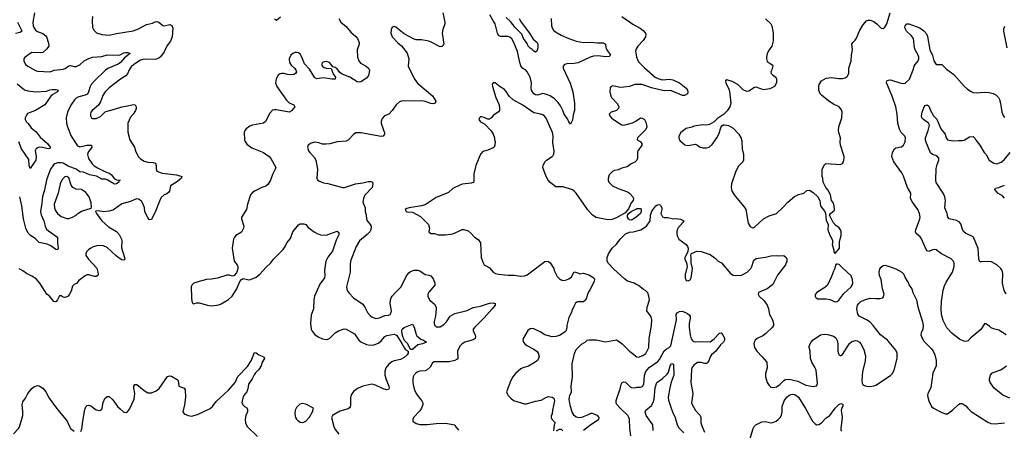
# Model space of a CAD drawing. Header units: inches. Extents: x 2134017 to 2292458, y 756222 to 916513.
# Tile 251 of 256: x 2223297 to 2234010, y 853650 to 858116. Entities that reach past the tile are written whole.
import ezdxf

# ---------------------------------------------------------------- set-up
doc = ezdxf.new("R2010")
doc.units = ezdxf.units.IN
doc.header["$MEASUREMENT"] = 0
doc.layers.add('C2825', color=7, linetype='Continuous')
doc.layers.add('C2835', color=7, linetype='Continuous')

msp = doc.modelspace()

# ---------------------------------------------------------------- linework, layer by layer
at = {"layer": 'C2825', "color": 5}
for points, elevation in [([(2223457, 858190), (2223441, 858090), (2223444, 858050), (2223451, 858030), (2223470, 858001), (2223490, 857987), (2223550, 857967), (2223581, 857941), (2223588, 857930), (2223610, 857861), (2223613, 857830), (2223590, 857796), (2223550, 857760), (2223524, 857756), (2223430, 857759), (2223410, 857750), (2223354, 857706), (2223341, 857690), (2223342, 857670), (2223362, 857630), (2223386, 857610), (2223470, 857564), (2223490, 857558), (2223630, 857551), (2223673, 857567), (2223770, 857577), (2223793, 857587), (2223830, 857613), (2223850, 857617), (2223890, 857606), (2223910, 857608), (2223950, 857627), (2223998, 857670), (2224050, 857695), (2224090, 857707), (2224190, 857715), (2224250, 857734), (2224371, 857729), (2224390, 857734), (2224430, 857756), (2224450, 857760), (2224470, 857761), (2224498, 857750), (2224438, 857702), (2224394, 857650), (2224370, 857632), (2224256, 857584), (2224230, 857568), (2224110, 857450), (2224076, 857410), (2224064, 857390), (2224047, 857330), (2224034, 857306), (2224010, 857295), (2223941, 857279), (2223915, 857265), (2223895, 857245), (2223853, 857187), (2223816, 857110), (2223803, 857050), (2223806, 856990), (2223816, 856950), (2223858, 856850), (2223926, 856746), (2223950, 856732), (2224029, 856751), (2224078, 856750), (2224083, 856730), (2224043, 856677), (2224035, 856650), (2224045, 856605), (2224084, 856550), (2224107, 856527), (2224145, 856505), (2224230, 856462), (2224270, 856448), (2224291, 856431), (2224330, 856384), (2224350, 856373), (2224391, 856370), (2224376, 856364), (2224375, 856350), (2224350, 856330), (2224330, 856329), (2224250, 856376), (2224230, 856381), (2224190, 856382), (2224133, 856413), (2224056, 856430), (2223990, 856459), (2223950, 856461), (2223910, 856490), (2223824, 856524), (2223770, 856555), (2223750, 856561), (2223710, 856561), (2223680, 856550), (2223664, 856536), (2223634, 856490), (2223594, 856386), (2223564, 856250), (2223546, 856194), (2223539, 856121), (2223524, 856030), (2223530, 855995), (2223561, 855930), (2223575, 855870), (2223590, 855839), (2223610, 855819), (2223710, 855750), (2223707, 855690), (2223714, 855630), (2223710, 855614), (2223690, 855616), (2223635, 855655), (2223595, 855675), (2223510, 855692), (2223470, 855731), (2223410, 855773), (2223390, 855796), (2223363, 855850), (2223338, 855950), (2223321, 856090), (2223297, 856190)], 260), ([(2227899, 858190), (2227924, 858090), (2227923, 858070), (2227901, 858010), (2227894, 857970), (2227913, 857850), (2227906, 857834), (2227890, 857823), (2227870, 857821), (2227773, 857873), (2227750, 857881), (2227670, 857899), (2227610, 857899), (2227590, 857906), (2227481, 857961), (2227390, 858035), (2227370, 858042), (2227350, 858035), (2227338, 858010), (2227336, 857970), (2227351, 857930), (2227410, 857864), (2227452, 857832), (2227513, 857753), (2227530, 857690), (2227525, 857610), (2227592, 857470), (2227630, 857424), (2227788, 857288), (2227826, 857230), (2227818, 857210), (2227798, 857202), (2227770, 857204), (2227710, 857225), (2227670, 857232), (2227550, 857230), (2227470, 857233), (2227450, 857231), (2227430, 857223), (2227393, 857190), (2227351, 857130), (2227315, 857090), (2227266, 857070), (2227239, 857041), (2227231, 857010), (2227231, 856990), (2227255, 856915), (2227267, 856890), (2227266, 856870), (2227251, 856849), (2227230, 856846), (2227010, 856885), (2226954, 856886), (2226930, 856869), (2226876, 856810), (2226850, 856796), (2226752, 856788), (2226670, 856767), (2226630, 856761), (2226590, 856763), (2226550, 856778), (2226510, 856783), (2226470, 856773), (2226436, 856750), (2226427, 856730), (2226441, 856690), (2226454, 856670), (2226502, 856622), (2226518, 856590), (2226536, 856490), (2226530, 856394), (2226536, 856376), (2226550, 856363), (2226603, 856343), (2226650, 856334), (2226810, 856290), (2226830, 856292), (2226950, 856330), (2227030, 856342), (2227090, 856357), (2227118, 856358), (2227136, 856350), (2227141, 856330), (2227133, 856290), (2227053, 856207), (2227036, 856170), (2227030, 856130), (2227057, 856070), (2227057, 856030), (2227068, 855990), (2227070, 855950), (2227078, 855930), (2227112, 855890), (2227120, 855870), (2227117, 855830), (2227106, 855810), (2227079, 855781), (2226994, 855710), (2226957, 855650), (2226897, 855490), (2226893, 855450), (2226893, 855370), (2226854, 855210), (2226860, 855170), (2226880, 855140), (2226928, 855090), (2227030, 855022), (2227051, 854991), (2227080, 854930), (2227110, 854900), (2227130, 854884), (2227170, 854866), (2227210, 854875), (2227270, 854900), (2227310, 854903), (2227329, 854911), (2227339, 854930), (2227341, 854950), (2227327, 855030), (2227330, 855070), (2227338, 855090), (2227350, 855110), (2227385, 855150), (2227446, 855210), (2227507, 855330), (2227530, 855362), (2227550, 855379), (2227590, 855391), (2227630, 855391), (2227650, 855384), (2227710, 855345), (2227750, 855339), (2227770, 855331), (2227790, 855310), (2227801, 855290), (2227815, 855250), (2227814, 855230), (2227749, 855151), (2227739, 855130), (2227738, 855110), (2227757, 855070), (2227810, 855021), (2227828, 854990), (2227830, 854970), (2227822, 854890), (2227807, 854833), (2227807, 854813), (2227815, 854790), (2227830, 854776), (2227850, 854774), (2227870, 854777), (2227910, 854801), (2227940, 854830), (2227982, 854890), (2228030, 854921), (2228166, 854954), (2228230, 854987), (2228310, 854999), (2228410, 855034), (2228450, 855037), (2228470, 855030), (2228469, 855010), (2228437, 854970), (2228350, 854873), (2228244, 854770), (2228232, 854750), (2228232, 854730), (2228252, 854690), (2228257, 854670), (2228253, 854647), (2228230, 854634), (2228140, 854610), (2228110, 854591), (2228089, 854570), (2228070, 854538), (2228060, 854510), (2228064, 854436), (2228057, 854423), (2228032, 854408), (2227970, 854393), (2227806, 854394), (2227790, 854384), (2227762, 854338), (2227730, 854307), (2227710, 854297), (2227650, 854293), (2227630, 854287), (2227610, 854275), (2227590, 854252), (2227578, 854230), (2227573, 854207), (2227573, 854170), (2227580, 854130), (2227593, 854090), (2227612, 854050), (2227635, 854015), (2227674, 853970), (2227682, 853950), (2227682, 853930), (2227668, 853890), (2227650, 853863), (2227583, 853790), (2227575, 853770), (2227576, 853750), (2227610, 853723), (2227650, 853714), (2227730, 853713), (2227830, 853725), (2227930, 853727), (2228030, 853711), (2228039, 853690), (2228073, 853650)], 340), ([(2223272, 858090), (2223314, 858010), (2223320, 857990), (2223303, 857977), (2223250, 857968)], 240), ([(2224091, 858150), (2224087, 858107), (2224091, 858031), (2224103, 858003), (2224134, 857974), (2224190, 857954), (2224270, 857947), (2224350, 857966), (2224530, 857995), (2224590, 858017), (2224676, 858064), (2224741, 858079), (2224770, 858093), (2224790, 858097), (2224810, 858091), (2224854, 858054), (2224870, 858050), (2224930, 858063), (2224953, 858053), (2224964, 858024), (2224957, 857930), (2224938, 857882), (2224903, 857837), (2224870, 857765), (2224830, 857712), (2224810, 857698), (2224770, 857685), (2224650, 857687), (2224610, 857677), (2224539, 857630), (2224510, 857602), (2224487, 857570), (2224471, 857529), (2224453, 857507), (2224394, 857470), (2224270, 857375), (2224228, 857330), (2224200, 857290), (2224176, 857224), (2224154, 857186), (2224084, 857130), (2224070, 857110), (2224066, 857090), (2224068, 857070), (2224079, 857050), (2224090, 857043), (2224130, 857042), (2224178, 857062), (2224227, 857113), (2224250, 857123), (2224330, 857142), (2224410, 857170), (2224470, 857178), (2224530, 857195), (2224552, 857192), (2224565, 857170), (2224564, 857150), (2224556, 857130), (2224532, 857090), (2224503, 857057), (2224475, 856990), (2224473, 856893), (2224494, 856810), (2224547, 856730), (2224558, 856690), (2224585, 856630), (2224610, 856602), (2224650, 856579), (2224690, 856567), (2224750, 856564), (2224774, 856554), (2224782, 856530), (2224781, 856490), (2224789, 856469), (2224848, 856448), (2225003, 856430), (2225061, 856410), (2225055, 856390), (2225002, 856350), (2224939, 856310), (2224927, 856253), (2224919, 856241), (2224898, 856222), (2224868, 856210), (2224838, 856182), (2224818, 856142), (2224780, 856040), (2224730, 855944), (2224710, 855939), (2224690, 855961), (2224658, 856030), (2224656, 856070), (2224641, 856110), (2224621, 856141), (2224590, 856165), (2224570, 856167), (2224550, 856162), (2224502, 856138), (2224410, 856113), (2224330, 856055), (2224310, 856044), (2224272, 856032), (2224210, 856025), (2224150, 856036), (2224126, 856034), (2224122, 856030), (2224131, 856010), (2224191, 855930), (2224263, 855863), (2224352, 855811), (2224381, 855781), (2224404, 855730), (2224408, 855710), (2224405, 855635), (2224439, 855530), (2224441, 855510), (2224430, 855499), (2224410, 855505), (2224370, 855530), (2224342, 855550), (2224250, 855638), (2224210, 855658), (2224150, 855662), (2224096, 855644), (2224071, 855630), (2224047, 855613), (2224025, 855590), (2224016, 855570), (2224016, 855550), (2224045, 855510), (2224135, 855415), (2224149, 855370), (2224150, 855350), (2224146, 855334), (2224130, 855322), (2224110, 855322), (2224050, 855342), (2224030, 855341), (2224011, 855330), (2223941, 855279), (2223914, 855246), (2223890, 855235), (2223870, 855217), (2223856, 855164), (2223840, 855130), (2223824, 855110), (2223810, 855101), (2223790, 855096), (2223770, 855099), (2223750, 855113), (2223730, 855113), (2223710, 855070), (2223690, 855047), (2223670, 855050), (2223624, 855104), (2223594, 855130), (2223516, 855250), (2223476, 855296), (2223430, 855327), (2223370, 855355), (2223330, 855385), (2223290, 855408)], 280), ([(2226769, 858130), (2226792, 858090), (2226850, 858042), (2226901, 857981), (2226955, 857935), (2226973, 857910), (2226990, 857870), (2226989, 857850), (2226970, 857790), (2226974, 857710), (2226979, 857690), (2226986, 857670), (2227005, 857645), (2227068, 857610), (2227093, 857590), (2227102, 857562), (2227091, 857509), (2227070, 857481), (2227010, 857440), (2226990, 857436), (2226970, 857441), (2226890, 857492), (2226804, 857524), (2226782, 857542), (2226750, 857582), (2226730, 857595), (2226703, 857603), (2226687, 857630), (2226666, 857650), (2226630, 857660), (2226610, 857659), (2226591, 857650), (2226584, 857636), (2226582, 857630), (2226590, 857610), (2226610, 857596), (2226630, 857589), (2226685, 857585), (2226709, 857529), (2226734, 857490), (2226731, 857470), (2226692, 857468), (2226604, 857484), (2226530, 857473), (2226510, 857484), (2226450, 857578), (2226396, 857636), (2226368, 857710), (2226350, 857740), (2226330, 857755), (2226310, 857759), (2226290, 857758), (2226270, 857750), (2226246, 857730), (2226229, 857690), (2226232, 857650), (2226250, 857620), (2226286, 857590), (2226303, 857570), (2226308, 857550), (2226299, 857530), (2226281, 857519), (2226250, 857515), (2226210, 857519), (2226170, 857530), (2226150, 857531), (2226130, 857526), (2226110, 857512), (2226086, 857474), (2226080, 857430), (2226096, 857390), (2226200, 857240), (2226230, 857213), (2226281, 857190), (2226291, 857170), (2226255, 857125), (2226230, 857112), (2226090, 857135), (2226070, 857137), (2226048, 857132), (2226019, 857101), (2225970, 857010), (2225951, 856990), (2225830, 856970), (2225801, 856959), (2225762, 856930), (2225746, 856910), (2225739, 856890), (2225744, 856810), (2225750, 856790), (2225770, 856763), (2225821, 856721), (2225948, 856670), (2226010, 856630), (2226030, 856608), (2226083, 856510), (2226078, 856490), (2226049, 856431), (2226025, 856370), (2225996, 856324), (2225974, 856306), (2225930, 856290), (2225850, 856250), (2225827, 856233), (2225810, 856210), (2225774, 856110), (2225766, 856050), (2225712, 855970), (2225709, 855949), (2225735, 855870), (2225733, 855847), (2225710, 855805), (2225650, 855770), (2225634, 855750), (2225624, 855730), (2225608, 855630), (2225630, 855490), (2225663, 855450), (2225670, 855430), (2225670, 855408), (2225656, 855364), (2225630, 855333), (2225613, 855327), (2225577, 855337), (2225550, 855336), (2225450, 855306), (2225385, 855295), (2225330, 855291), (2225250, 855270), (2225190, 855250), (2225171, 855230), (2225164, 855210), (2225165, 855090), (2225171, 855050), (2225186, 855026), (2225225, 855035), (2225250, 855036), (2225342, 855010), (2225385, 855005), (2225464, 855016), (2225490, 855025), (2225570, 855072), (2225610, 855109), (2225658, 855190), (2225691, 855269), (2225710, 855290), (2225730, 855300), (2225790, 855287), (2225810, 855289), (2225870, 855316), (2225910, 855348), (2225977, 855423), (2226028, 855470), (2226060, 855510), (2226165, 855615), (2226186, 855650), (2226202, 855690), (2226242, 855738), (2226270, 855810), (2226330, 855884), (2226350, 855895), (2226390, 855897), (2226410, 855887), (2226437, 855856), (2226500, 855810), (2226533, 855790), (2226570, 855778), (2226630, 855774), (2226750, 855816), (2226770, 855802), (2226770, 855778), (2226741, 855719), (2226700, 855600), (2226648, 855532), (2226628, 855490), (2226614, 855390), (2226617, 855330), (2226613, 855310), (2226562, 855238), (2226505, 855110), (2226498, 855070), (2226495, 854970), (2226470, 854902), (2226460, 854810), (2226469, 854750), (2226479, 854730), (2226510, 854692), (2226546, 854666), (2226590, 854645), (2226630, 854638), (2226650, 854643), (2226670, 854654), (2226730, 854710), (2226767, 854733), (2226826, 854754), (2226850, 854750), (2226940, 854700), (2226987, 854630), (2227010, 854613), (2227070, 854583), (2227110, 854577), (2227150, 854580), (2227201, 854599), (2227230, 854622), (2227270, 854670), (2227290, 854682), (2227370, 854695), (2227390, 854690), (2227400, 854680), (2227455, 854595), (2227482, 854542), (2227490, 854532), (2227524, 854510), (2227522, 854490), (2227512, 854470), (2227479, 854441), (2227439, 854421), (2227370, 854406), (2227345, 854395), (2227312, 854370), (2227279, 854330), (2227270, 854290), (2227271, 854250), (2227284, 854204), (2227313, 854130), (2227317, 854110), (2227310, 854094), (2227288, 854092), (2227250, 854100), (2227170, 854141), (2227130, 854151), (2227030, 854130), (2226979, 854110), (2226930, 854072), (2226904, 854036), (2226896, 854004), (2226898, 853922), (2226894, 853906), (2226885, 853895), (2226870, 853884), (2226782, 853858), (2226701, 853810), (2226691, 853790), (2226715, 853690), (2226730, 853658), (2226768, 853608)], 320), ([(2226135, 858145), (2226090, 858109), (2226070, 858121)], 280), ([(2229081, 858130), (2229084, 858050), (2229089, 858029), (2229104, 858004), (2229125, 857985), (2229188, 857948), (2229270, 857910), (2229350, 857881), (2229430, 857868), (2229510, 857873), (2229583, 857863), (2229650, 857865), (2229670, 857851), (2229675, 857815), (2229686, 857790), (2229725, 857730), (2229710, 857715), (2229670, 857711), (2229590, 857725), (2229539, 857721), (2229504, 857710), (2229374, 857646), (2229330, 857639), (2229250, 857638), (2229225, 857630), (2229210, 857610), (2229209, 857589), (2229286, 857426), (2229314, 857330), (2229332, 857210), (2229335, 857130), (2229318, 857081), (2229310, 857022), (2229290, 856979), (2229270, 857007), (2229257, 857037), (2229221, 857090), (2229207, 857130), (2229180, 857180), (2229155, 857215), (2229116, 857256), (2229070, 857288), (2229030, 857304), (2228990, 857312), (2228930, 857297), (2228910, 857298), (2228891, 857310), (2228876, 857330), (2228866, 857350), (2228862, 857370), (2228865, 857430), (2228851, 857490), (2228819, 857550), (2228799, 857570), (2228769, 857589), (2228750, 857613), (2228737, 857650), (2228713, 857770), (2228670, 857876), (2228650, 857908), (2228630, 857926), (2228610, 857935), (2228530, 857935), (2228506, 857946), (2228495, 857970), (2228470, 858070), (2228443, 858110), (2228412, 858170)], 340), ([(2228733, 858130), (2228753, 858090), (2228844, 857970), (2228885, 857905), (2228927, 857870), (2228936, 857850), (2228935, 857810), (2228925, 857775), (2228910, 857763), (2228890, 857773), (2228873, 857793), (2228850, 857808), (2228830, 857827), (2228818, 857858), (2228778, 857910), (2228760, 857960), (2228687, 858030), (2228637, 858097), (2228590, 858140)], 320), ([(2229847, 858150), (2229967, 858067), (2230000, 858050)], 360), ([(2230000, 857791), (2230000, 857790), (2229997, 857770), (2230000, 857755)], 360), ([(2230000, 856577), (2229990, 856567), (2229950, 856547), (2229905, 856515), (2229850, 856503), (2229810, 856482), (2229770, 856477), (2229750, 856469), (2229712, 856430), (2229698, 856390), (2229699, 856370), (2229707, 856350), (2229745, 856310), (2229810, 856280), (2229910, 856244), (2229930, 856230), (2229968, 856190), (2229976, 856170), (2229973, 856150), (2229950, 856123), (2229920, 856060), (2229883, 856017), (2229790, 855962), (2229738, 855942), (2229710, 855940), (2229677, 855943), (2229570, 855964), (2229530, 855989), (2229473, 856050), (2229436, 856110), (2229351, 856230), (2229330, 856253), (2229310, 856266), (2229210, 856300), (2229130, 856299), (2229070, 856347), (2229048, 856370), (2229024, 856410), (2228989, 856510), (2228993, 856530), (2229012, 856570), (2229029, 856590), (2229090, 856628), (2229100, 856640), (2229108, 856652), (2229113, 856687), (2229099, 856779), (2229101, 856850), (2229094, 856890), (2229024, 857044), (2229010, 857065), (2228990, 857080), (2228954, 857094), (2228890, 857105), (2228770, 857185), (2228666, 857246), (2228624, 857284), (2228590, 857336), (2228570, 857358), (2228525, 857385), (2228470, 857429), (2228450, 857428), (2228442, 857418), (2228438, 857410), (2228441, 857390), (2228477, 857270), (2228512, 857192), (2228519, 857150), (2228516, 857130), (2228506, 857114), (2228450, 857074), (2228430, 857049), (2228410, 857034), (2228390, 857033), (2228352, 857052), (2228322, 857058), (2228310, 857058), (2228299, 857050), (2228291, 857030), (2228310, 857005), (2228359, 856979), (2228426, 856906), (2228447, 856870), (2228464, 856830), (2228464, 856810), (2228471, 856790), (2228468, 856750), (2228459, 856730), (2228450, 856723), (2228390, 856698), (2228337, 856683), (2228310, 856655), (2228259, 856530), (2228239, 856441), (2228238, 856362), (2228234, 856346), (2228210, 856339), (2228110, 856327), (2228032, 856290), (2228010, 856279), (2227964, 856236), (2227830, 856181), (2227710, 856101), (2227670, 856090), (2227534, 856070), (2227510, 856062), (2227492, 856050), (2227502, 856030), (2227510, 856025), (2227570, 856023), (2227657, 855977), (2227744, 855890), (2227755, 855850), (2227747, 855810), (2227770, 855791), (2227809, 855791), (2227850, 855778), (2227930, 855775), (2228010, 855788), (2228050, 855807), (2228069, 855811), (2228110, 855835), (2228130, 855836), (2228178, 855818), (2228210, 855791), (2228247, 855750), (2228286, 855726), (2228310, 855690), (2228319, 855530), (2228338, 855470), (2228351, 855451), (2228410, 855416), (2228450, 855371), (2228475, 855355), (2228507, 855347), (2228610, 855337), (2228678, 855338), (2228750, 855328), (2228790, 855330), (2228818, 855342), (2229010, 855486), (2229030, 855491), (2229050, 855486), (2229070, 855471), (2229107, 855410), (2229111, 855390), (2229144, 855324), (2229170, 855298), (2229190, 855286), (2229210, 855281), (2229237, 855283), (2229270, 855296), (2229299, 855321), (2229330, 855372), (2229370, 855362), (2229390, 855352), (2229430, 855358), (2229490, 855341), (2229545, 855310), (2229551, 855290), (2229546, 855270), (2229501, 855179), (2229483, 855150), (2229456, 855070), (2229430, 855049), (2229370, 855049), (2229357, 855043), (2229346, 855034), (2229325, 854995), (2229303, 854950), (2229301, 854930), (2229270, 854878), (2229251, 854790), (2229250, 854766), (2229238, 854730), (2229230, 854722), (2229170, 854681), (2229129, 854669), (2229090, 854665), (2229010, 854689), (2228961, 854721), (2228890, 854752), (2228870, 854757), (2228850, 854755), (2228826, 854734), (2228776, 854650), (2228773, 854630), (2228779, 854610), (2228794, 854590), (2228814, 854574), (2228892, 854532), (2228926, 854506), (2228939, 854490), (2228948, 854450), (2228929, 854411), (2228896, 854384), (2228833, 854347), (2228771, 854330), (2228750, 854320), (2228693, 854267), (2228664, 854230), (2228642, 854190), (2228595, 854070), (2228600, 854050), (2228613, 854030), (2228640, 854000), (2228670, 853975), (2228790, 853937), (2228810, 853937), (2228910, 853967), (2228970, 853979), (2229030, 854011), (2229050, 854016), (2229090, 854011), (2229110, 853998), (2229114, 853970), (2229094, 853870), (2229091, 853830), (2229081, 853810), (2229079, 853790), (2229086, 853770), (2229122, 853730), (2229112, 853710), (2229104, 853644)], 360), ([(2223270, 857420), (2223350, 857355), (2223390, 857341), (2223470, 857332), (2223590, 857338), (2223626, 857354), (2223650, 857358), (2223690, 857357), (2223715, 857350), (2223710, 857330), (2223659, 857301), (2223636, 857284), (2223570, 857192), (2223470, 857130), (2223383, 857097), (2223374, 857086), (2223358, 857050), (2223357, 857030), (2223367, 857010), (2223390, 856987), (2223421, 856941), (2223477, 856897), (2223520, 856840), (2223599, 856770), (2223628, 856730), (2223626, 856714), (2223608, 856712), (2223550, 856726), (2223512, 856728), (2223490, 856722), (2223475, 856710), (2223467, 856690), (2223475, 856630), (2223472, 856590), (2223410, 856499), (2223400, 856530), (2223395, 856595), (2223316, 856710), (2223287, 856787)], 240), ([(2230000, 857410), (2229990, 857410), (2229930, 857388), (2229870, 857381), (2229830, 857379), (2229750, 857397), (2229731, 857389), (2229723, 857377), (2229719, 857330), (2229730, 857285), (2229737, 857270), (2229800, 857200), (2229815, 857170), (2229811, 857150), (2229791, 857130), (2229732, 857110), (2229711, 857090), (2229716, 857070), (2229735, 857050), (2229756, 857030), (2229830, 856982), (2229850, 856971), (2229870, 856969), (2229965, 856995), (2230000, 857013)], 360), ([(2230000, 855966), (2229970, 855946), (2229950, 855936), (2229930, 855941), (2229921, 855950), (2229909, 855970), (2229909, 855990), (2229921, 856010), (2229950, 856030), (2230000, 856056)], 360), ([(2230000, 855241), (2229981, 855250), (2229911, 855271), (2229876, 855296), (2229762, 855402), (2229704, 855464), (2229689, 855490), (2229687, 855510), (2229690, 855530), (2229705, 855570), (2229744, 855630), (2229790, 855674), (2229830, 855730), (2229890, 855786), (2229930, 855807), (2229970, 855809), (2230000, 855816)], 360), ([(2229433, 853650), (2229497, 853703), (2229599, 853770), (2229601, 853790), (2229584, 853810), (2229530, 853832), (2229510, 853832), (2229483, 853817), (2229410, 853790), (2229387, 853787), (2229352, 853792), (2229329, 853810), (2229308, 853848), (2229285, 853925), (2229277, 853990), (2229283, 854030), (2229300, 854070), (2229297, 854130), (2229310, 854230), (2229307, 854373), (2229334, 854486), (2229352, 854528), (2229410, 854587), (2229448, 854610), (2229470, 854631), (2229490, 854635), (2229570, 854634), (2229670, 854614), (2229710, 854618), (2229790, 854634), (2229810, 854625), (2229853, 854590), (2229930, 854510), (2229977, 854477), (2230000, 854456)], 360), ([(2223963, 853637), (2223974, 853666), (2223983, 853750), (2224005, 853875), (2224016, 853904), (2224030, 853919), (2224050, 853923), (2224070, 853915), (2224130, 853871), (2224170, 853867), (2224190, 853881), (2224195, 853890), (2224207, 853953), (2224223, 853997), (2224250, 854019), (2224270, 854016), (2224310, 853983), (2224362, 853910), (2224390, 853883), (2224430, 853849), (2224456, 853844), (2224470, 853850), (2224490, 853879), (2224544, 853990), (2224550, 854050), (2224538, 854110), (2224540, 854130), (2224550, 854147), (2224570, 854147), (2224650, 854082), (2224690, 854057), (2224730, 854058), (2224781, 854079), (2224816, 854104), (2224906, 854234), (2224930, 854244), (2224950, 854239), (2225010, 854204), (2225020, 854190), (2225030, 854130), (2225087, 854110), (2225098, 854090), (2225101, 854010), (2225090, 853928), (2225071, 853851), (2225085, 853830), (2225130, 853810), (2225165, 853805), (2225230, 853822), (2225370, 853886), (2225395, 853910), (2225435, 853965), (2225570, 854086), (2225641, 854170), (2225670, 854234), (2225777, 854344), (2225814, 854406), (2225850, 854495), (2225870, 854494), (2225899, 854470), (2225955, 854450), (2225959, 854430), (2225936, 854390), (2225925, 854350), (2225900, 854310), (2225864, 854276), (2225847, 854253), (2225825, 854210), (2225787, 854153), (2225779, 854101), (2225769, 854071), (2225763, 854057), (2225750, 854045), (2225730, 854016), (2225715, 853950), (2225730, 853922), (2225742, 853910), (2225770, 853895), (2225776, 853876), (2225775, 853850), (2225756, 853810), (2225752, 853770), (2225755, 853730), (2225773, 853693), (2225884, 853584)], 280), ([(2223229, 853610), (2223287, 853673), (2223300, 853700), (2223330, 853810), (2223331, 853850), (2223324, 853930), (2223330, 853959), (2223359, 854001), (2223384, 854050), (2223430, 854105), (2223450, 854122), (2223490, 854138), (2223510, 854133), (2223550, 854108), (2223580, 854070), (2223618, 853998), (2223696, 853890), (2223815, 853750), (2223838, 853690), (2223850, 853670), (2223890, 853639)], 280), ([(2229945, 853590), (2229936, 853670), (2229932, 853770), (2229926, 853790), (2229913, 853810), (2229830, 853890), (2229795, 853930), (2229786, 853950), (2229786, 853974), (2229830, 854101), (2229841, 854150), (2229853, 854170), (2229870, 854178), (2229890, 854172), (2229930, 854129), (2229955, 854115), (2229970, 854112), (2230000, 854116)], 340), ([(2229136, 853644), (2229170, 853662), (2229190, 853662), (2229206, 853646)], 360)]:
    msp.add_lwpolyline(points, dxfattribs=dict(at, elevation=elevation))
for points, elevation in [([(2223810, 856410), (2223790, 856408), (2223761, 856379), (2223737, 856330), (2223717, 856230), (2223673, 856110), (2223674, 856070), (2223684, 856044), (2223707, 856010), (2223750, 855977), (2223810, 855953), (2223830, 855953), (2223870, 855969), (2223910, 855990), (2223930, 856009), (2223970, 856033), (2224073, 856067), (2224078, 856082), (2224075, 856125), (2224052, 856190), (2224017, 856236), (2223970, 856269), (2223910, 856272), (2223874, 856290), (2223857, 856317), (2223830, 856395)], 280), ([(2227548, 854528), (2227519, 854590), (2227479, 854630), (2227461, 854681), (2227454, 854730), (2227458, 854750), (2227480, 854770), (2227570, 854803), (2227590, 854771), (2227612, 854692), (2227619, 854679), (2227660, 854640), (2227691, 854630), (2227722, 854610), (2227678, 854590), (2227630, 854580), (2227570, 854529)], 320), ([(2226370, 853942), (2226346, 853934), (2226310, 853897), (2226293, 853870), (2226289, 853830), (2226299, 853790), (2226309, 853770), (2226319, 853759), (2226350, 853740), (2226370, 853736), (2226390, 853740), (2226410, 853750), (2226450, 853793), (2226482, 853850), (2226494, 853890), (2226410, 853934)], 320)]:
    msp.add_lwpolyline(points, close=True, dxfattribs=dict(at, elevation=elevation))
at = {"layer": 'C2835', "color": 5}
for points, elevation in [([(2231410, 858125), (2231470, 858071), (2231481, 858050), (2231495, 857970), (2231495, 857885), (2231482, 857830), (2231450, 857788), (2231431, 857750), (2231421, 857710), (2231421, 857690), (2231430, 857662), (2231484, 857624), (2231490, 857614), (2231481, 857570), (2231471, 857550), (2231472, 857532), (2231490, 857512), (2231510, 857502), (2231522, 857490), (2231531, 857470), (2231532, 857430), (2231510, 857388), (2231457, 857363), (2231390, 857355), (2231310, 857381), (2231290, 857378), (2231230, 857339), (2231210, 857335), (2231170, 857355), (2231109, 857410), (2231050, 857445), (2230990, 857462), (2230978, 857450), (2230981, 857430), (2230987, 857410), (2231010, 857370), (2231020, 857340), (2231034, 857210), (2231025, 857170), (2230995, 857125), (2230955, 857085), (2230890, 857043), (2230853, 857007), (2230802, 856978), (2230770, 856970), (2230730, 856972), (2230630, 856959), (2230609, 856949), (2230550, 856933), (2230491, 856890), (2230467, 856850), (2230467, 856830), (2230481, 856801), (2230535, 856755), (2230568, 856748), (2230650, 856761), (2230670, 856751), (2230693, 856733), (2230730, 856723), (2230770, 856722), (2230797, 856730), (2230830, 856757), (2230881, 856830), (2230903, 856870), (2230929, 856950), (2230938, 856962), (2230950, 856971), (2230966, 856974), (2230990, 856970), (2231010, 856965), (2231058, 856938), (2231122, 856870), (2231146, 856826), (2231155, 856790), (2231157, 856710), (2231171, 856650), (2231171, 856590), (2231166, 856570), (2231117, 856523), (2231088, 856470), (2231042, 856330), (2231037, 856290), (2231041, 856270), (2231048, 856248), (2231071, 856210), (2231188, 856070), (2231196, 856050), (2231224, 855904), (2231246, 855866), (2231270, 855851), (2231290, 855859), (2231390, 855950), (2231450, 855983), (2231531, 856009), (2231604, 856076), (2231653, 856130), (2231728, 856192), (2231770, 856214), (2231828, 856230), (2231862, 856258), (2231890, 856261), (2231930, 856238), (2231979, 856190), (2232001, 856150), (2232011, 856090), (2232038, 856050), (2232058, 856030), (2232065, 856010), (2232070, 855934), (2232092, 855890), (2232091, 855830), (2232110, 855774), (2232140, 855720), (2232142, 855690), (2232138, 855670), (2232154, 855610), (2232154, 855590), (2232170, 855574), (2232215, 855630), (2232218, 855702), (2232233, 855770), (2232234, 855810), (2232229, 855830), (2232213, 855853), (2232178, 855878), (2232146, 855910), (2232106, 855990), (2232118, 856010), (2232158, 856042), (2232162, 856050), (2232159, 856090), (2232149, 856129), (2232129, 856150), (2232119, 856210), (2232090, 856266), (2232066, 856290), (2232038, 856350), (2232035, 856390), (2232029, 856410), (2232028, 856488), (2232050, 856534), (2232069, 856551), (2232222, 856542), (2232249, 856551), (2232261, 856570), (2232269, 856610), (2232267, 856630), (2232227, 856750), (2232224, 856784), (2232229, 856830), (2232208, 856888), (2232206, 856910), (2232210, 856950), (2232241, 857050), (2232244, 857110), (2232237, 857137), (2232214, 857170), (2232150, 857198), (2232110, 857222), (2232023, 857290), (2232007, 857310), (2231990, 857350), (2231990, 857392), (2231995, 857410), (2232021, 857450), (2232070, 857479), (2232130, 857488), (2232210, 857478), (2232250, 857478), (2232277, 857483), (2232300, 857500), (2232319, 857530), (2232318, 857590), (2232345, 857670), (2232347, 857730), (2232358, 857790), (2232350, 857850), (2232363, 857870), (2232387, 857893), (2232403, 857917), (2232430, 857987), (2232470, 858056), (2232510, 858104), (2232530, 858113), (2232550, 858113), (2232590, 858097), (2232624, 858070), (2232670, 858023), (2232690, 858021), (2232710, 858035), (2232730, 858071), (2232767, 858190)], 380), ([(2234030, 854689), (2233950, 854739), (2233893, 854753), (2233866, 854766), (2233850, 854782), (2233810, 854808), (2233793, 854807), (2233754, 854746), (2233645, 854655), (2233616, 854624), (2233590, 854616), (2233570, 854621), (2233522, 854642), (2233442, 854702), (2233384, 854764), (2233346, 854846), (2233328, 854910), (2233323, 854970), (2233325, 855050), (2233346, 855174), (2233358, 855222), (2233377, 855263), (2233447, 855370), (2233464, 855430), (2233463, 855470), (2233453, 855493), (2233430, 855516), (2233328, 855569), (2233270, 855614), (2233250, 855616), (2233230, 855612), (2233190, 855596), (2233170, 855601), (2233158, 855618), (2233110, 855732), (2233093, 855753), (2233050, 855790), (2233045, 855810), (2233047, 855830), (2233090, 855950), (2233093, 855970), (2233086, 856010), (2233068, 856050), (2233012, 856130), (2232989, 856170), (2232992, 856230), (2232956, 856290), (2232913, 856413), (2232893, 856450), (2232806, 856570), (2232787, 856630), (2232793, 856670), (2232814, 856710), (2232830, 856723), (2232890, 856733), (2232912, 856750), (2232931, 856789), (2232936, 856830), (2232927, 856850), (2232888, 856890), (2232870, 856925), (2232851, 856991), (2232843, 857090), (2232829, 857170), (2232790, 857284), (2232727, 857430), (2232733, 857450), (2232750, 857459), (2232770, 857461), (2232872, 857428), (2232910, 857422), (2232930, 857425), (2232978, 857470), (2233018, 857570), (2233030, 857611), (2233040, 857630), (2233071, 857670), (2233079, 857690), (2233079, 857710), (2233073, 857730), (2233043, 857783), (2233034, 857810), (2233020, 857910), (2232999, 857939), (2232945, 857990), (2232928, 858028), (2232930, 858051), (2232950, 858071), (2232970, 858073), (2233090, 858029), (2233135, 857995), (2233162, 857962), (2233174, 857934), (2233198, 857790), (2233227, 857727), (2233244, 857670), (2233270, 857630), (2233330, 857628), (2233379, 857579), (2233461, 857521), (2233572, 857392), (2233610, 857360), (2233650, 857335), (2233670, 857326), (2233702, 857322), (2233790, 857329), (2233846, 857326), (2233890, 857315), (2233919, 857299), (2233948, 857270), (2233957, 857250), (2233969, 857209), (2233984, 857110), (2233996, 857076), (2234012, 857052)], 360), ([(2230000, 858050), (2230046, 858026), (2230080, 858000), (2230105, 857970), (2230108, 857950), (2230104, 857930), (2230081, 857890), (2230024, 857830), (2230000, 857791)], 360), ([(2234041, 857810), (2234004, 857990), (2234003, 858017), (2234014, 858046)], 360), ([(2230000, 857755), (2230009, 857709), (2230030, 857659), (2230090, 857596), (2230212, 857492), (2230250, 857474), (2230290, 857464), (2230370, 857470), (2230403, 857463), (2230475, 857430), (2230550, 857371), (2230564, 857350), (2230567, 857330), (2230561, 857310), (2230530, 857293), (2230510, 857293), (2230390, 857341), (2230370, 857345), (2230310, 857344), (2230170, 857374), (2230070, 857410), (2230000, 857410)], 360), ([(2234030, 855134), (2234008, 855170), (2233991, 855250), (2233995, 855355), (2233986, 855390), (2233972, 855410), (2233930, 855450), (2233870, 855482), (2233830, 855487), (2233761, 855481), (2233750, 855483), (2233740, 855490), (2233732, 855512), (2233726, 855626), (2233674, 855750), (2233650, 855767), (2233590, 855790), (2233569, 855809), (2233553, 855833), (2233535, 855895), (2233517, 855917), (2233490, 855933), (2233411, 855951), (2233396, 855970), (2233388, 856010), (2233368, 856050), (2233364, 856070), (2233370, 856150), (2233363, 856190), (2233345, 856230), (2233270, 856344), (2233263, 856370), (2233270, 856498), (2233280, 856540), (2233299, 856590), (2233298, 856610), (2233275, 856635), (2233230, 856651), (2233208, 856668), (2233156, 856790), (2233151, 856810), (2233152, 856830), (2233182, 856910), (2233196, 856970), (2233186, 856990), (2233129, 857029), (2233114, 857050), (2233109, 857070), (2233116, 857110), (2233138, 857170), (2233150, 857184), (2233172, 857192), (2233190, 857176), (2233207, 857130), (2233238, 857070), (2233274, 857034), (2233320, 856930), (2233366, 856870), (2233376, 856830), (2233391, 856811), (2233450, 856798), (2233510, 856804), (2233550, 856801), (2233574, 856806), (2233630, 856843), (2233670, 856847), (2233688, 856828), (2233702, 856802), (2233742, 856750), (2233790, 856671), (2233811, 856650), (2233845, 856590), (2233896, 856556), (2233930, 856550), (2233975, 856565), (2234008, 856592), (2234075, 856670)], 340), ([(2230000, 857013), (2230004, 857016), (2230050, 857048), (2230070, 857046), (2230095, 857030), (2230110, 857001), (2230117, 856970), (2230120, 856950), (2230110, 856923), (2230019, 856830), (2230016, 856810), (2230047, 856790), (2230067, 856770), (2230065, 856750), (2230026, 856694), (2230020, 856680), (2230019, 856610), (2230010, 856587), (2230000, 856577)], 360), ([(2234010, 856176), (2233990, 856202), (2233939, 856230), (2233905, 856270), (2233915, 856285), (2233950, 856290), (2234010, 856318)], 320), ([(2230000, 855816), (2230054, 855830), (2230116, 855870), (2230157, 855930), (2230161, 855990), (2230175, 856035), (2230219, 856090), (2230230, 856099), (2230250, 856105), (2230262, 856102), (2230270, 856094), (2230282, 856070), (2230282, 856050), (2230271, 856010), (2230291, 855971), (2230310, 855966), (2230350, 855966), (2230410, 855951), (2230430, 855953), (2230485, 855945), (2230522, 855930), (2230511, 855910), (2230458, 855850), (2230446, 855814), (2230446, 855790), (2230450, 855767), (2230469, 855729), (2230547, 855670), (2230564, 855650), (2230571, 855630), (2230567, 855593), (2230535, 855530), (2230535, 855510), (2230551, 855470), (2230559, 855430), (2230538, 855342), (2230537, 855310), (2230550, 855281), (2230570, 855275), (2230590, 855287), (2230604, 855310), (2230617, 855410), (2230601, 855470), (2230604, 855530), (2230598, 855550), (2230600, 855560), (2230608, 855572), (2230663, 855597), (2230710, 855596), (2230810, 855561), (2230863, 855523), (2230898, 855490), (2230931, 855470), (2231030, 855354), (2231059, 855339), (2231090, 855333), (2231150, 855339), (2231211, 855370), (2231250, 855410), (2231261, 855430), (2231281, 855490), (2231290, 855505), (2231310, 855520), (2231410, 855532), (2231470, 855548), (2231530, 855552), (2231550, 855548), (2231610, 855550), (2231637, 855530), (2231645, 855510), (2231645, 855490), (2231630, 855450), (2231543, 855337), (2231490, 855236), (2231431, 855189), (2231336, 855150), (2231331, 855130), (2231341, 855110), (2231397, 855057), (2231430, 855011), (2231444, 854970), (2231454, 854910), (2231488, 854850), (2231500, 854810), (2231499, 854790), (2231487, 854773), (2231410, 854700), (2231382, 854678), (2231321, 854650), (2231298, 854630), (2231287, 854610), (2231284, 854590), (2231292, 854550), (2231316, 854510), (2231376, 854450), (2231425, 854390), (2231428, 854328), (2231413, 854267), (2231413, 854230), (2231428, 854170), (2231450, 854136), (2231470, 854118), (2231494, 854114), (2231530, 854124), (2231566, 854150), (2231610, 854193), (2231630, 854203), (2231670, 854208), (2231763, 854183), (2231850, 854142), (2231930, 854126), (2231966, 854134), (2231974, 854146), (2231977, 854163), (2231962, 854302), (2231953, 854330), (2231914, 854390), (2231900, 854430), (2231896, 854510), (2231885, 854550), (2231886, 854570), (2231908, 854610), (2231930, 854634), (2232010, 854688), (2232050, 854697), (2232090, 854692), (2232150, 854674), (2232176, 854656), (2232190, 854627), (2232200, 854590), (2232200, 854510), (2232205, 854485), (2232210, 854471), (2232223, 854463), (2232230, 854462), (2232250, 854475), (2232326, 854594), (2232350, 854616), (2232390, 854628), (2232410, 854625), (2232433, 854610), (2232449, 854589), (2232480, 854530), (2232499, 854459), (2232497, 854403), (2232466, 854290), (2232459, 854190), (2232463, 854163), (2232471, 854150), (2232490, 854137), (2232510, 854130), (2232550, 854127), (2232590, 854132), (2232610, 854140), (2232770, 854245), (2232790, 854263), (2232810, 854304), (2232845, 854430), (2232844, 854490), (2232830, 854523), (2232738, 854630), (2232663, 854690), (2232584, 854790), (2232550, 854826), (2232510, 854853), (2232430, 854890), (2232415, 854915), (2232404, 854970), (2232413, 855010), (2232426, 855030), (2232450, 855050), (2232487, 855070), (2232550, 855088), (2232610, 855082), (2232656, 855084), (2232688, 855092), (2232697, 855103), (2232703, 855130), (2232683, 855190), (2232670, 855290), (2232653, 855333), (2232647, 855370), (2232655, 855405), (2232670, 855426), (2232690, 855441), (2232710, 855445), (2232750, 855436), (2232830, 855407), (2232896, 855370), (2232918, 855350), (2232930, 855307), (2232966, 855250), (2232971, 855231), (2233005, 855190), (2233015, 855150), (2233055, 855070), (2233070, 854992), (2233119, 854830), (2233125, 854790), (2233122, 854750), (2233105, 854710), (2233103, 854690), (2233108, 854670), (2233130, 854622), (2233216, 854536), (2233235, 854510), (2233254, 854470), (2233269, 854410), (2233270, 854350), (2233232, 854270), (2233209, 854111), (2233179, 854050), (2233175, 854030), (2233176, 854010), (2233188, 853970), (2233216, 853910), (2233239, 853890), (2233330, 853843), (2233368, 853828), (2233390, 853828), (2233450, 853871), (2233510, 853931), (2233530, 853943), (2233550, 853941), (2233590, 853916), (2233611, 853890), (2233650, 853856), (2233830, 853737), (2233864, 853724), (2233910, 853719), (2234010, 853732)], 360), ([(2230000, 856056), (2230010, 856061), (2230030, 856064), (2230050, 856061), (2230059, 856050), (2230059, 856030), (2230050, 856010), (2230006, 855970), (2230000, 855966)], 360), ([(2230000, 854456), (2230008, 854448), (2230030, 854444), (2230078, 854462), (2230110, 854486), (2230142, 854550), (2230144, 854650), (2230172, 854790), (2230175, 854850), (2230166, 854886), (2230121, 854950), (2230124, 854990), (2230150, 855070), (2230143, 855110), (2230130, 855144), (2230110, 855168), (2230083, 855183), (2230030, 855226), (2230000, 855241)], 360), ([(2230000, 854116), (2230010, 854118), (2230050, 854118), (2230074, 854126), (2230087, 854153), (2230094, 854246), (2230111, 854290), (2230147, 854333), (2230241, 854399), (2230259, 854421), (2230310, 854515), (2230330, 854534), (2230362, 854550), (2230381, 854570), (2230442, 854850), (2230438, 854910), (2230451, 854929), (2230476, 854944), (2230510, 854946), (2230562, 854922), (2230583, 854903), (2230590, 854890), (2230592, 854870), (2230581, 854810), (2230580, 854770), (2230592, 854690), (2230604, 854644), (2230612, 854630), (2230630, 854616), (2230652, 854612), (2230717, 854617), (2230810, 854612), (2230854, 854646), (2230910, 854705), (2230930, 854710), (2230948, 854690), (2230965, 854650), (2230965, 854630), (2230954, 854610), (2230922, 854578), (2230872, 854510), (2230823, 854470), (2230810, 854450), (2230795, 854405), (2230777, 854383), (2230770, 854378), (2230750, 854377), (2230710, 854388), (2230670, 854386), (2230630, 854358), (2230610, 854330), (2230606, 854310), (2230600, 854170), (2230620, 854050), (2230607, 853950), (2230612, 853930), (2230650, 853866), (2230702, 853810), (2230709, 853790), (2230708, 853730), (2230717, 853697), (2230746, 853630)], 340), ([(2230191, 853649), (2230184, 853710), (2230113, 853810), (2230101, 853850), (2230109, 853870), (2230170, 853920), (2230188, 853952), (2230200, 853990), (2230210, 854111), (2230230, 854170), (2230290, 854213), (2230340, 854260), (2230357, 854283), (2230375, 854350), (2230390, 854378), (2230410, 854370), (2230413, 854250), (2230386, 854174), (2230369, 854111), (2230351, 854010), (2230357, 853977), (2230384, 853890), (2230398, 853850), (2230429, 853790), (2230449, 853709), (2230470, 853676), (2230524, 853624)], 320), ([(2234070, 853998), (2233993, 854033), (2233898, 854110), (2233856, 854170), (2233849, 854190), (2233849, 854210), (2233859, 854250), (2233875, 854270), (2233890, 854279), (2233973, 854307), (2234035, 854350)], 360), ([(2231241, 853550), (2231276, 853670), (2231288, 853692), (2231307, 853710), (2231370, 853743), (2231410, 853746), (2231470, 853733), (2231490, 853734), (2231529, 853751), (2231550, 853768), (2231570, 853790), (2231584, 853816), (2231591, 853850), (2231594, 853910), (2231614, 853970), (2231642, 854010), (2231670, 854033), (2231690, 854041), (2231710, 854043), (2231730, 854038), (2231770, 854009), (2231848, 853888), (2231921, 853750), (2231950, 853719), (2231970, 853710), (2231990, 853712), (2232021, 853730), (2232070, 853786), (2232110, 853812), (2232170, 853892), (2232210, 853931), (2232230, 853941), (2232250, 853936), (2232254, 853930), (2232251, 853911), (2232243, 853897), (2232236, 853864), (2232247, 853790), (2232230, 853670), (2232232, 853652), (2232241, 853641)], 340)]:
    msp.add_lwpolyline(points, dxfattribs=dict(at, elevation=elevation))
at = {"layer": 'C2835', "color": 5, "elevation": 380}
msp.add_lwpolyline([(2232190, 855458), (2232182, 855458), (2232173, 855447), (2232166, 855410), (2232150, 855382), (2232130, 855324), (2232085, 855230), (2232057, 855203), (2231971, 855150), (2231952, 855128), (2231951, 855110), (2231957, 855097), (2231962, 855090), (2231981, 855081), (2232070, 855080), (2232110, 855073), (2232170, 855048), (2232190, 855050), (2232210, 855065), (2232262, 855138), (2232343, 855210), (2232356, 855230), (2232360, 855250), (2232358, 855290), (2232344, 855330), (2232252, 855412), (2232213, 855453)], close=True, dxfattribs=at)

doc.saveas('drawing.dxf')
